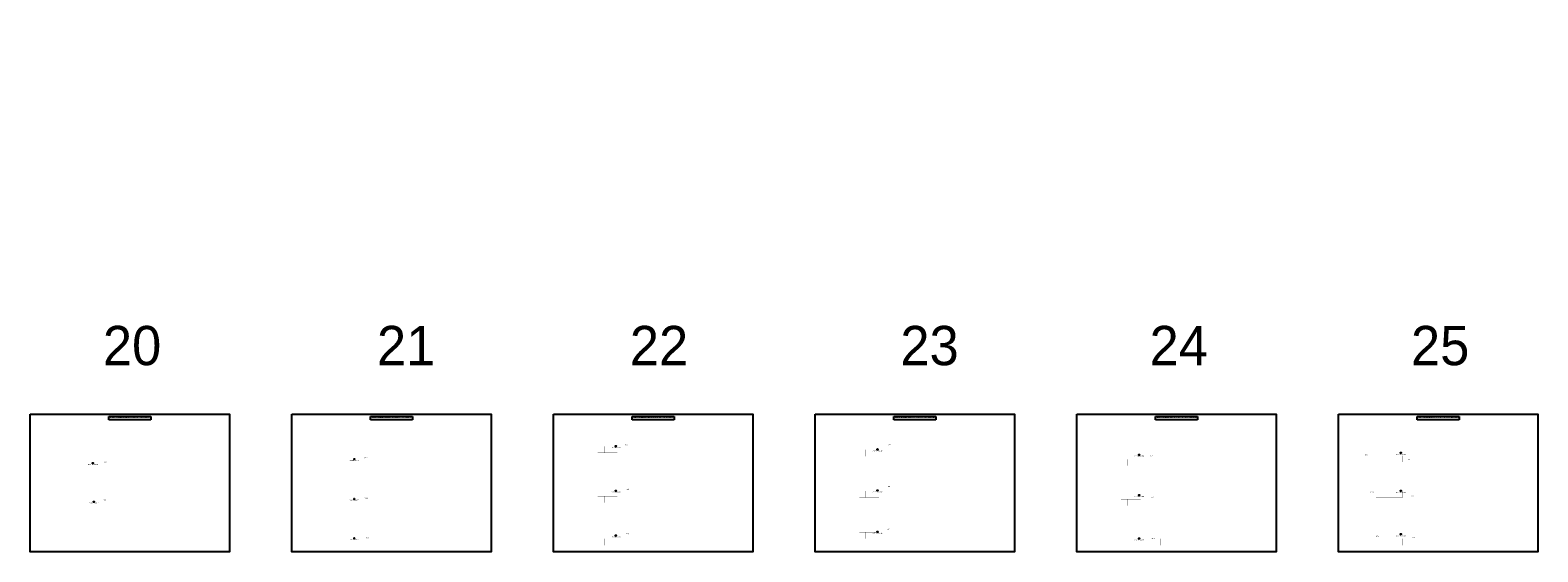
# Model space of a CAD drawing. Header units: feet. Extents: x 1 to 4152, y 0 to 398.
# Tile 5 of 6: x 1000 to 2152, y 0 to 398. Entities that reach past the tile are written whole.
import ezdxf

# ---------------------------------------------------------------- set-up
doc = ezdxf.new("R2010")
doc.units = ezdxf.units.FT
doc.header["$MEASUREMENT"] = 0
for name, color, linetype in [('0_PDF', 7, 'Continuous'), ('PDF_Solid Fills', 7, 'Continuous'), ('SH_Text', 7, 'Continuous'), ('UT_P_Water', 5, 'water'), ('UT_P_Water_Text', 7, 'Continuous')]:
    doc.layers.add(name, color=color, linetype=linetype)
doc.layers.add('0_View_Frame_Border', color=7, linetype='Continuous', plot=False)
doc.styles.add('Slanted-Normal', font='calibrii.ttf', dxfattribs={"height": 0.14})
doc.styles.add('Standard-Linetype-Pr', font='font31.shx')
doc.linetypes.add('water', pattern='A,1,-0.2,["W",Standard-Linetype-Pr,S=0.14,R=0,X=-0.1,Y=-0.05],-0.15', length=1.35)

msp = doc.modelspace()

# ---------------------------------------------------------------- hatches: boundary and pattern name
at = {"layer": 'PDF_Solid Fills', "transparency": 33554559}
h = msp.add_hatch(color=256, dxfattribs=at)
h.paths.add_polyline_path([(1009.2, 396.4), (1009.6, 398.3)], flags=0)
h.paths.add_polyline_path([(1009.2, 398.3), (1009.1, 397.4)], flags=0)
h.paths.add_polyline_path([(1008.1, 397.1), (1008.3, 398.3)], flags=0)
h.paths.add_polyline_path([(1007.9, 398.3), (1007.7, 397.1)], flags=0)
h.paths.add_polyline_path([(1008.9, 396.7), (1008.9, 396.4)], flags=0)
h = msp.add_hatch(color=256, dxfattribs=at)
h.paths.add_polyline_path([(1009.2, 396.4), (1009.6, 398.3)], flags=0)
h.paths.add_polyline_path([(1009.2, 398.3), (1009.1, 397.4)], flags=0)
h.paths.add_polyline_path([(1008.1, 397.1), (1008.3, 398.3)], flags=0)
h.paths.add_polyline_path([(1007.9, 398.3), (1007.7, 397.1)], flags=0)
h.paths.add_polyline_path([(1008.9, 396.7), (1008.9, 396.4)], flags=0)
h = msp.add_hatch(color=256, dxfattribs=at)
h.paths.add_polyline_path([(1014.5, 392.9), (1014.6, 393.3)], flags=0)
h.paths.add_polyline_path([(1014.3, 393.3), (1013.9, 391.4)], flags=0)
h.paths.add_polyline_path([(1014.2, 391.4), (1014.4, 392.2)], flags=0)
h = msp.add_hatch(color=256, dxfattribs=at)
h.paths.add_polyline_path([(1014.5, 392.9), (1014.6, 393.3)], flags=0)
h.paths.add_polyline_path([(1014.3, 393.3), (1013.9, 391.4)], flags=0)
h.paths.add_polyline_path([(1014.2, 391.4), (1014.4, 392.2)], flags=0)
h = msp.add_hatch(color=256, dxfattribs=at)
h.paths.add_polyline_path([(1019.1, 391.4), (1019.5, 393.3)], flags=0)
h.paths.add_polyline_path([(1019.2, 393.3), (1019.1, 393.1)], flags=0)
h.paths.add_polyline_path([(1018.9, 391.7), (1018.8, 391.4)], flags=0)
h.paths.add_polyline_path([(1019.1, 392.8), (1019, 392.4)], flags=0)
h = msp.add_hatch(color=256, dxfattribs=at)
h.paths.add_polyline_path([(1019.1, 391.4), (1019.5, 393.3)], flags=0)
h.paths.add_polyline_path([(1019.2, 393.3), (1019.1, 393.1)], flags=0)
h.paths.add_polyline_path([(1018.9, 391.7), (1018.8, 391.4)], flags=0)
h.paths.add_polyline_path([(1019.1, 392.8), (1019, 392.4)], flags=0)
h = msp.add_hatch(color=256, dxfattribs=at)
h.paths.add_polyline_path([(1049.2, 396.4), (1049.6, 398.3)], flags=0)
h.paths.add_polyline_path([(1049.2, 398.3), (1049.1, 397.4)], flags=0)
h.paths.add_polyline_path([(1048.1, 397.1), (1048.3, 398.3)], flags=0)
h.paths.add_polyline_path([(1047.9, 398.3), (1047.7, 397.1)], flags=0)
h.paths.add_polyline_path([(1048.9, 396.7), (1048.9, 396.4)], flags=0)
h = msp.add_hatch(color=256, dxfattribs=at)
h.paths.add_polyline_path([(1049.2, 396.4), (1049.6, 398.3)], flags=0)
h.paths.add_polyline_path([(1049.2, 398.3), (1049.1, 397.4)], flags=0)
h.paths.add_polyline_path([(1048.1, 397.1), (1048.3, 398.3)], flags=0)
h.paths.add_polyline_path([(1047.9, 398.3), (1047.7, 397.1)], flags=0)
h.paths.add_polyline_path([(1048.9, 396.7), (1048.9, 396.4)], flags=0)
h = msp.add_hatch(color=256, dxfattribs=at)
h.paths.add_polyline_path([(1076.8, 397.7), (1076.8, 397.7)], flags=0)
h.paths.add_polyline_path([(1076.3, 397.9), (1076.1, 397.9)], flags=0)
h.paths.add_polyline_path([(1076, 397.6), (1076.3, 397.6)], flags=0)
h = msp.add_hatch(color=256, dxfattribs=at)
h.paths.add_polyline_path([(1013.1, 386.4), (1013.7, 389.2)], flags=0)
h.paths.add_polyline_path([(1013.3, 389.2), (1013.1, 388.1)], flags=0)
h.paths.add_polyline_path([(1012.8, 386.7), (1012.8, 386.4)], flags=0)
h.paths.add_polyline_path([(1013, 387.8), (1012.9, 387.4)], flags=0)
h = msp.add_hatch(color=256, dxfattribs=at)
h.paths.add_polyline_path([(1013.1, 386.4), (1013.7, 389.2)], flags=0)
h.paths.add_polyline_path([(1013.3, 389.2), (1013.1, 388.1)], flags=0)
h.paths.add_polyline_path([(1012.8, 386.7), (1012.8, 386.4)], flags=0)
h.paths.add_polyline_path([(1013, 387.8), (1012.9, 387.4)], flags=0)
h = msp.add_hatch(color=256, dxfattribs=at)
h.paths.add_polyline_path([(1025.1, 386.4), (1025.3, 387.6)], flags=0)
h.paths.add_polyline_path([(1024.1, 387.9), (1024.1, 387.9)], flags=0)
h.paths.add_polyline_path([(1024.2, 388.4), (1024.4, 389.2)], flags=0)
h.paths.add_polyline_path([(1024, 389.2), (1023.4, 386.4)], flags=0)
h.paths.add_polyline_path([(1023.8, 386.4), (1024, 387.2)], flags=0)
h.paths.add_polyline_path([(1024.9, 387.5), (1024.7, 386.4)], flags=0)
h = msp.add_hatch(color=256, dxfattribs=at)
h.paths.add_polyline_path([(1025.1, 386.4), (1025.3, 387.6)], flags=0)
h.paths.add_polyline_path([(1024.1, 387.9), (1024.1, 387.9)], flags=0)
h.paths.add_polyline_path([(1024.2, 388.4), (1024.4, 389.2)], flags=0)
h.paths.add_polyline_path([(1024, 389.2), (1023.4, 386.4)], flags=0)
h.paths.add_polyline_path([(1023.8, 386.4), (1024, 387.2)], flags=0)
h.paths.add_polyline_path([(1024.9, 387.5), (1024.7, 386.4)], flags=0)
h = msp.add_hatch(color=256, dxfattribs=at)
h.paths.add_polyline_path([(1053.1, 386.4), (1053.7, 389.2)], flags=0)
h.paths.add_polyline_path([(1053.3, 389.2), (1053.1, 388.1)], flags=0)
h.paths.add_polyline_path([(1052.8, 386.7), (1052.8, 386.4)], flags=0)
h.paths.add_polyline_path([(1053, 387.8), (1052.9, 387.4)], flags=0)
h = msp.add_hatch(color=256, dxfattribs=at)
h.paths.add_polyline_path([(1053.1, 386.4), (1053.7, 389.2)], flags=0)
h.paths.add_polyline_path([(1053.3, 389.2), (1053.1, 388.1)], flags=0)
h.paths.add_polyline_path([(1052.8, 386.7), (1052.8, 386.4)], flags=0)
h.paths.add_polyline_path([(1053, 387.8), (1052.9, 387.4)], flags=0)
h = msp.add_hatch(color=256, dxfattribs=at)
h.paths.add_polyline_path([(1009.2, 283.5), (1009.6, 285.5)], flags=0)
h.paths.add_polyline_path([(1009.2, 285.5), (1009.1, 284.6)], flags=0)
h.paths.add_polyline_path([(1008.1, 284.3), (1008.3, 285.5)], flags=0)
h.paths.add_polyline_path([(1007.9, 285.5), (1007.7, 284.2)], flags=0)
h.paths.add_polyline_path([(1008.9, 283.9), (1008.9, 283.5)], flags=0)
h = msp.add_hatch(color=256, dxfattribs=at)
h.paths.add_polyline_path([(1009.2, 283.5), (1009.6, 285.5)], flags=0)
h.paths.add_polyline_path([(1009.2, 285.5), (1009.1, 284.6)], flags=0)
h.paths.add_polyline_path([(1008.1, 284.3), (1008.3, 285.5)], flags=0)
h.paths.add_polyline_path([(1007.9, 285.5), (1007.7, 284.2)], flags=0)
h.paths.add_polyline_path([(1008.9, 283.9), (1008.9, 283.5)], flags=0)
h = msp.add_hatch(color=256, dxfattribs=at)
h.paths.add_polyline_path([(1009.2, 283.5), (1009.6, 285.5)], flags=0)
h.paths.add_polyline_path([(1009.2, 285.5), (1009.1, 284.6)], flags=0)
h.paths.add_polyline_path([(1008.1, 284.3), (1008.3, 285.5)], flags=0)
h.paths.add_polyline_path([(1007.9, 285.5), (1007.7, 284.2)], flags=0)
h.paths.add_polyline_path([(1008.9, 283.9), (1008.9, 283.5)], flags=0)
h = msp.add_hatch(color=256, dxfattribs=at)
h.paths.add_polyline_path([(1009.2, 283.5), (1009.6, 285.5)], flags=0)
h.paths.add_polyline_path([(1009.2, 285.5), (1009.1, 284.6)], flags=0)
h.paths.add_polyline_path([(1008.1, 284.3), (1008.3, 285.5)], flags=0)
h.paths.add_polyline_path([(1007.9, 285.5), (1007.7, 284.2)], flags=0)
h.paths.add_polyline_path([(1008.9, 283.9), (1008.9, 283.5)], flags=0)
h = msp.add_hatch(color=256, dxfattribs=at)
h.paths.add_polyline_path([(1014.5, 280.1), (1014.6, 280.5)], flags=0)
h.paths.add_polyline_path([(1014.3, 280.5), (1013.9, 278.5)], flags=0)
h.paths.add_polyline_path([(1014.2, 278.5), (1014.4, 279.4)], flags=0)
h = msp.add_hatch(color=256, dxfattribs=at)
h.paths.add_polyline_path([(1014.5, 280.1), (1014.6, 280.5)], flags=0)
h.paths.add_polyline_path([(1014.3, 280.5), (1013.9, 278.5)], flags=0)
h.paths.add_polyline_path([(1014.2, 278.5), (1014.4, 279.4)], flags=0)
h = msp.add_hatch(color=256, dxfattribs=at)
h.paths.add_polyline_path([(1014.5, 280.1), (1014.6, 280.5)], flags=0)
h.paths.add_polyline_path([(1014.3, 280.5), (1013.9, 278.5)], flags=0)
h.paths.add_polyline_path([(1014.2, 278.5), (1014.4, 279.4)], flags=0)
h = msp.add_hatch(color=256, dxfattribs=at)
h.paths.add_polyline_path([(1014.5, 280.1), (1014.6, 280.5)], flags=0)
h.paths.add_polyline_path([(1014.3, 280.5), (1013.9, 278.5)], flags=0)
h.paths.add_polyline_path([(1014.2, 278.5), (1014.4, 279.4)], flags=0)
h = msp.add_hatch(color=256, dxfattribs=at)
h.paths.add_polyline_path([(1019.1, 278.5), (1019.5, 280.5)], flags=0)
h.paths.add_polyline_path([(1019.2, 280.5), (1019.1, 280.3)], flags=0)
h.paths.add_polyline_path([(1018.9, 278.9), (1018.8, 278.5)], flags=0)
h.paths.add_polyline_path([(1019.1, 280), (1019, 279.6)], flags=0)
h = msp.add_hatch(color=256, dxfattribs=at)
h.paths.add_polyline_path([(1019.1, 278.5), (1019.5, 280.5)], flags=0)
h.paths.add_polyline_path([(1019.2, 280.5), (1019.1, 280.3)], flags=0)
h.paths.add_polyline_path([(1018.9, 278.9), (1018.8, 278.5)], flags=0)
h.paths.add_polyline_path([(1019.1, 280), (1019, 279.6)], flags=0)
h = msp.add_hatch(color=256, dxfattribs=at)
h.paths.add_polyline_path([(1019.1, 278.5), (1019.5, 280.5)], flags=0)
h.paths.add_polyline_path([(1019.2, 280.5), (1019.1, 280.3)], flags=0)
h.paths.add_polyline_path([(1018.9, 278.9), (1018.8, 278.5)], flags=0)
h.paths.add_polyline_path([(1019.1, 280), (1019, 279.6)], flags=0)
h = msp.add_hatch(color=256, dxfattribs=at)
h.paths.add_polyline_path([(1019.1, 278.5), (1019.5, 280.5)], flags=0)
h.paths.add_polyline_path([(1019.2, 280.5), (1019.1, 280.3)], flags=0)
h.paths.add_polyline_path([(1018.9, 278.9), (1018.8, 278.5)], flags=0)
h.paths.add_polyline_path([(1019.1, 280), (1019, 279.6)], flags=0)
h = msp.add_hatch(color=256, dxfattribs=at)
h.paths.add_polyline_path([(1039.6, 284.9), (1039.6, 284.9)], flags=0)
h.paths.add_polyline_path([(1039.2, 285), (1038.9, 285)], flags=0)
h.paths.add_polyline_path([(1038.9, 284.7), (1039.2, 284.7)], flags=0)
h = msp.add_hatch(color=256, dxfattribs=at)
h.paths.add_polyline_path([(1049.2, 283.5), (1049.6, 285.5)], flags=0)
h.paths.add_polyline_path([(1049.2, 285.5), (1049.1, 284.6)], flags=0)
h.paths.add_polyline_path([(1048.1, 284.3), (1048.3, 285.5)], flags=0)
h.paths.add_polyline_path([(1047.9, 285.5), (1047.7, 284.2)], flags=0)
h.paths.add_polyline_path([(1048.9, 283.9), (1048.9, 283.5)], flags=0)
h = msp.add_hatch(color=256, dxfattribs=at)
h.paths.add_polyline_path([(1049.2, 283.5), (1049.6, 285.5)], flags=0)
h.paths.add_polyline_path([(1049.2, 285.5), (1049.1, 284.6)], flags=0)
h.paths.add_polyline_path([(1048.1, 284.3), (1048.3, 285.5)], flags=0)
h.paths.add_polyline_path([(1047.9, 285.5), (1047.7, 284.2)], flags=0)
h.paths.add_polyline_path([(1048.9, 283.9), (1048.9, 283.5)], flags=0)
h = msp.add_hatch(color=256, dxfattribs=at)
h.paths.add_polyline_path([(1049.2, 283.5), (1049.6, 285.5)], flags=0)
h.paths.add_polyline_path([(1049.2, 285.5), (1049.1, 284.6)], flags=0)
h.paths.add_polyline_path([(1048.1, 284.3), (1048.3, 285.5)], flags=0)
h.paths.add_polyline_path([(1047.9, 285.5), (1047.7, 284.2)], flags=0)
h.paths.add_polyline_path([(1048.9, 283.9), (1048.9, 283.5)], flags=0)
h = msp.add_hatch(color=256, dxfattribs=at)
h.paths.add_polyline_path([(1049.2, 283.5), (1049.6, 285.5)], flags=0)
h.paths.add_polyline_path([(1049.2, 285.5), (1049.1, 284.6)], flags=0)
h.paths.add_polyline_path([(1048.1, 284.3), (1048.3, 285.5)], flags=0)
h.paths.add_polyline_path([(1047.9, 285.5), (1047.7, 284.2)], flags=0)
h.paths.add_polyline_path([(1048.9, 283.9), (1048.9, 283.5)], flags=0)
h = msp.add_hatch(color=256, dxfattribs=at)
h.paths.add_polyline_path([(1013.1, 273.5), (1013.7, 276.4)], flags=0)
h.paths.add_polyline_path([(1013.3, 276.4), (1013.1, 275.3)], flags=0)
h.paths.add_polyline_path([(1012.8, 273.9), (1012.8, 273.5)], flags=0)
h.paths.add_polyline_path([(1013, 275), (1012.9, 274.6)], flags=0)
h = msp.add_hatch(color=256, dxfattribs=at)
h.paths.add_polyline_path([(1013.1, 273.5), (1013.7, 276.4)], flags=0)
h.paths.add_polyline_path([(1013.3, 276.4), (1013.1, 275.3)], flags=0)
h.paths.add_polyline_path([(1012.8, 273.9), (1012.8, 273.5)], flags=0)
h.paths.add_polyline_path([(1013, 275), (1012.9, 274.6)], flags=0)
h = msp.add_hatch(color=256, dxfattribs=at)
h.paths.add_polyline_path([(1013.1, 273.5), (1013.7, 276.4)], flags=0)
h.paths.add_polyline_path([(1013.3, 276.4), (1013.1, 275.3)], flags=0)
h.paths.add_polyline_path([(1012.8, 273.9), (1012.8, 273.5)], flags=0)
h.paths.add_polyline_path([(1013, 275), (1012.9, 274.6)], flags=0)
h = msp.add_hatch(color=256, dxfattribs=at)
h.paths.add_polyline_path([(1013.1, 273.5), (1013.7, 276.4)], flags=0)
h.paths.add_polyline_path([(1013.3, 276.4), (1013.1, 275.3)], flags=0)
h.paths.add_polyline_path([(1012.8, 273.9), (1012.8, 273.5)], flags=0)
h.paths.add_polyline_path([(1013, 275), (1012.9, 274.6)], flags=0)
h = msp.add_hatch(color=256, dxfattribs=at)
h.paths.add_polyline_path([(1025.1, 273.5), (1025.3, 274.7)], flags=0)
h.paths.add_polyline_path([(1024.1, 275.1), (1024.1, 275.1)], flags=0)
h.paths.add_polyline_path([(1024.2, 275.5), (1024.4, 276.4)], flags=0)
h.paths.add_polyline_path([(1024, 276.4), (1023.4, 273.5)], flags=0)
h.paths.add_polyline_path([(1023.8, 273.5), (1024, 274.4)], flags=0)
h.paths.add_polyline_path([(1024.9, 274.7), (1024.7, 273.5)], flags=0)
h = msp.add_hatch(color=256, dxfattribs=at)
h.paths.add_polyline_path([(1025.1, 273.5), (1025.3, 274.7)], flags=0)
h.paths.add_polyline_path([(1024.1, 275.1), (1024.1, 275.1)], flags=0)
h.paths.add_polyline_path([(1024.2, 275.5), (1024.4, 276.4)], flags=0)
h.paths.add_polyline_path([(1024, 276.4), (1023.4, 273.5)], flags=0)
h.paths.add_polyline_path([(1023.8, 273.5), (1024, 274.4)], flags=0)
h.paths.add_polyline_path([(1024.9, 274.7), (1024.7, 273.5)], flags=0)
h = msp.add_hatch(color=256, dxfattribs=at)
h.paths.add_polyline_path([(1025.1, 273.5), (1025.3, 274.7)], flags=0)
h.paths.add_polyline_path([(1024.1, 275.1), (1024.1, 275.1)], flags=0)
h.paths.add_polyline_path([(1024.2, 275.5), (1024.4, 276.4)], flags=0)
h.paths.add_polyline_path([(1024, 276.4), (1023.4, 273.5)], flags=0)
h.paths.add_polyline_path([(1023.8, 273.5), (1024, 274.4)], flags=0)
h.paths.add_polyline_path([(1024.9, 274.7), (1024.7, 273.5)], flags=0)
h = msp.add_hatch(color=256, dxfattribs=at)
h.paths.add_polyline_path([(1025.1, 273.5), (1025.3, 274.7)], flags=0)
h.paths.add_polyline_path([(1024.1, 275.1), (1024.1, 275.1)], flags=0)
h.paths.add_polyline_path([(1024.2, 275.5), (1024.4, 276.4)], flags=0)
h.paths.add_polyline_path([(1024, 276.4), (1023.4, 273.5)], flags=0)
h.paths.add_polyline_path([(1023.8, 273.5), (1024, 274.4)], flags=0)
h.paths.add_polyline_path([(1024.9, 274.7), (1024.7, 273.5)], flags=0)
h = msp.add_hatch(color=256, dxfattribs=at)
h.paths.add_polyline_path([(1053.1, 273.5), (1053.7, 276.4)], flags=0)
h.paths.add_polyline_path([(1053.3, 276.4), (1053.1, 275.3)], flags=0)
h.paths.add_polyline_path([(1052.8, 273.9), (1052.8, 273.5)], flags=0)
h.paths.add_polyline_path([(1053, 275), (1052.9, 274.6)], flags=0)
h = msp.add_hatch(color=256, dxfattribs=at)
h.paths.add_polyline_path([(1053.1, 273.5), (1053.7, 276.4)], flags=0)
h.paths.add_polyline_path([(1053.3, 276.4), (1053.1, 275.3)], flags=0)
h.paths.add_polyline_path([(1052.8, 273.9), (1052.8, 273.5)], flags=0)
h.paths.add_polyline_path([(1053, 275), (1052.9, 274.6)], flags=0)
h = msp.add_hatch(color=256, dxfattribs=at)
h.paths.add_polyline_path([(1053.1, 273.5), (1053.7, 276.4)], flags=0)
h.paths.add_polyline_path([(1053.3, 276.4), (1053.1, 275.3)], flags=0)
h.paths.add_polyline_path([(1052.8, 273.9), (1052.8, 273.5)], flags=0)
h.paths.add_polyline_path([(1053, 275), (1052.9, 274.6)], flags=0)
h = msp.add_hatch(color=256, dxfattribs=at)
h.paths.add_polyline_path([(1053.1, 273.5), (1053.7, 276.4)], flags=0)
h.paths.add_polyline_path([(1053.3, 276.4), (1053.1, 275.3)], flags=0)
h.paths.add_polyline_path([(1052.8, 273.9), (1052.8, 273.5)], flags=0)
h.paths.add_polyline_path([(1053, 275), (1052.9, 274.6)], flags=0)
h = msp.add_hatch(color=256, dxfattribs=at)
h.paths.add_polyline_path([(1009.2, 172), (1009.6, 174)], flags=0)
h.paths.add_polyline_path([(1009.2, 174), (1009.1, 173.1)], flags=0)
h.paths.add_polyline_path([(1008.1, 172.7), (1008.3, 174)], flags=0)
h.paths.add_polyline_path([(1007.9, 174), (1007.7, 172.7)], flags=0)
h.paths.add_polyline_path([(1008.9, 172.4), (1008.9, 172)], flags=0)
h = msp.add_hatch(color=256, dxfattribs=at)
h.paths.add_polyline_path([(1015.5, 173.6), (1015.6, 174)], flags=0)
h.paths.add_polyline_path([(1015.2, 174), (1014.9, 172)], flags=0)
h.paths.add_polyline_path([(1015.2, 172), (1015.4, 172.9)], flags=0)
h = msp.add_hatch(color=256, dxfattribs=at)
h.paths.add_polyline_path([(1020.1, 172), (1020.5, 174)], flags=0)
h.paths.add_polyline_path([(1020.2, 174), (1020.1, 173.8)], flags=0)
h.paths.add_polyline_path([(1019.9, 172.4), (1019.8, 172)], flags=0)
h.paths.add_polyline_path([(1020, 173.4), (1020, 173.1)], flags=0)
h = msp.add_hatch(color=256, dxfattribs=at)
h.paths.add_polyline_path([(1049.2, 172), (1049.6, 174)], flags=0)
h.paths.add_polyline_path([(1049.2, 174), (1049.1, 173.1)], flags=0)
h.paths.add_polyline_path([(1048.1, 172.7), (1048.3, 174)], flags=0)
h.paths.add_polyline_path([(1047.9, 174), (1047.7, 172.7)], flags=0)
h.paths.add_polyline_path([(1048.9, 172.4), (1048.9, 172)], flags=0)
h = msp.add_hatch(color=256, dxfattribs=at)
h.paths.add_polyline_path([(1013.1, 162), (1013.7, 164.9)], flags=0)
h.paths.add_polyline_path([(1013.3, 164.9), (1013.1, 163.8)], flags=0)
h.paths.add_polyline_path([(1012.8, 162.4), (1012.8, 162)], flags=0)
h.paths.add_polyline_path([(1013, 163.4), (1012.9, 163.1)], flags=0)
h = msp.add_hatch(color=256, dxfattribs=at)
h.paths.add_polyline_path([(1014.5, 168.6), (1014.6, 169)], flags=0)
h.paths.add_polyline_path([(1014.3, 169), (1013.9, 167)], flags=0)
h.paths.add_polyline_path([(1014.2, 167), (1014.4, 167.9)], flags=0)
h = msp.add_hatch(color=256, dxfattribs=at)
h.paths.add_polyline_path([(1019.1, 167), (1019.5, 169)], flags=0)
h.paths.add_polyline_path([(1019.2, 169), (1019.1, 168.8)], flags=0)
h.paths.add_polyline_path([(1018.9, 167.4), (1018.8, 167)], flags=0)
h.paths.add_polyline_path([(1019.1, 168.4), (1019, 168.1)], flags=0)
h = msp.add_hatch(color=256, dxfattribs=at)
h.paths.add_polyline_path([(1025.1, 162), (1025.3, 163.2)], flags=0)
h.paths.add_polyline_path([(1024.1, 163.6), (1024.1, 163.6)], flags=0)
h.paths.add_polyline_path([(1024.2, 164), (1024.4, 164.9)], flags=0)
h.paths.add_polyline_path([(1024, 164.9), (1023.4, 162)], flags=0)
h.paths.add_polyline_path([(1023.8, 162), (1024, 162.9)], flags=0)
h.paths.add_polyline_path([(1024.9, 163.2), (1024.7, 162)], flags=0)
h = msp.add_hatch(color=256, dxfattribs=at)
h.paths.add_polyline_path([(1057.9, 163.6), (1058, 164)], flags=0)
h.paths.add_polyline_path([(1057.7, 164), (1057.3, 162)], flags=0)
h.paths.add_polyline_path([(1057.6, 162), (1057.8, 162.9)], flags=0)
h = msp.add_hatch(color=256, dxfattribs=at)
h.paths.add_polyline_path([(1062.5, 162), (1062.9, 164)], flags=0)
h.paths.add_polyline_path([(1062.6, 164), (1062.6, 163.8)], flags=0)
h.paths.add_polyline_path([(1062.3, 162.4), (1062.2, 162)], flags=0)
h.paths.add_polyline_path([(1062.4, 163.4), (1062.4, 163.1)], flags=0)
h = msp.add_hatch(color=256, dxfattribs=at)
h.paths.add_polyline_path([(1016.2, 60.1), (1016.2, 60.5)], flags=0)
h.paths.add_polyline_path([(1015.9, 60.5), (1015.5, 58.5)], flags=0)
h.paths.add_polyline_path([(1015.9, 58.5), (1016.1, 59.4)], flags=0)
h = msp.add_hatch(color=256, dxfattribs=at)
h.paths.add_polyline_path([(1068.1, 59.2), (1068.1, 59.2)], flags=0)
h.paths.add_polyline_path([(1066.9, 59), (1068, 59)], flags=0)
h.paths.add_polyline_path([(1067.8, 59.3), (1066.9, 59.3)], flags=0)
h = msp.add_hatch(color=256, dxfattribs=at)
h.paths.add_polyline_path([(1075, 58.2), (1075, 59.3)], flags=0)
h.paths.add_polyline_path([(1073.8, 59.7), (1073.8, 60)], flags=0)
h.paths.add_polyline_path([(1073.6, 60), (1073.6, 58.2)], flags=0)
h.paths.add_polyline_path([(1073.9, 58.2), (1073.9, 59.4)], flags=0)
h.paths.add_polyline_path([(1074.7, 59.2), (1074.7, 58.2)], flags=0)
h = msp.add_hatch(color=256, dxfattribs=at)
h.paths.add_polyline_path([(1077, 60), (1076.5, 60)], flags=0)
h.paths.add_polyline_path([(1076.4, 58.5), (1076, 58.6)], flags=0)
h.paths.add_polyline_path([(1076.7, 59.8), (1077, 59.8)], flags=0)
h.paths.add_polyline_path([(1075.9, 58.3), (1076.4, 58.3)], flags=0)
h = msp.add_hatch(color=256, dxfattribs=at)
h.paths.add_polyline_path([(1084.4, 58.2), (1084.4, 60)], flags=0)
h.paths.add_polyline_path([(1084.1, 60), (1084.1, 58.8)], flags=0)
h.paths.add_polyline_path([(1083.2, 59), (1083.2, 60)], flags=0)
h.paths.add_polyline_path([(1082.9, 60), (1082.9, 58.9)], flags=0)
h.paths.add_polyline_path([(1084.1, 58.5), (1084.1, 58.2)], flags=0)
h = msp.add_hatch(color=256, dxfattribs=at)
h.paths.add_polyline_path([(1109.9, 55.5), (1109.9, 55.5)], flags=0)
h.paths.add_polyline_path([(1109.4, 55.6), (1109.2, 55.6)], flags=0)
h.paths.add_polyline_path([(1109.2, 55.3), (1109.4, 55.3)], flags=0)

# ---------------------------------------------------------------- linework, layer by layer
at = {"layer": '0_PDF', "color": 254, "true_color": 0xe6e6e6, "const_width": 0.06}
for points in [[(1433.8, 80.6), (1438.8, 80.6), (1438.8, 75.6), (1433.8, 75.6)], [(1438.8, 80.6), (1443.8, 80.6), (1443.8, 75.6), (1438.8, 75.6)], [(1443.8, 80.6), (1448.8, 80.6), (1448.8, 75.6), (1443.8, 75.6)], [(1633.8, 78), (1638.8, 78), (1638.8, 73), (1633.8, 73)], [(1638.8, 78), (1643.8, 78), (1643.8, 73), (1638.8, 73)], [(1643.8, 78), (1648.8, 78), (1648.8, 73), (1643.8, 73)], [(1833.8, 70.7), (1838.8, 70.7), (1838.8, 65.7), (1833.8, 65.7)], [(1838.8, 70.7), (1843.8, 70.7), (1843.8, 65.7), (1838.8, 65.7)], [(1843.8, 70.7), (1848.8, 70.7), (1848.8, 65.7), (1843.8, 65.7)], [(2033.8, 73.5), (2038.8, 73.5), (2038.8, 68.5), (2033.8, 68.5)], [(2038.8, 73.5), (2043.8, 73.5), (2043.8, 68.5), (2038.8, 68.5)], [(2043.8, 73.5), (2048.8, 73.5), (2048.8, 68.5), (2043.8, 68.5)], [(1033.8, 68.9), (1038.8, 68.9), (1038.8, 63.9), (1033.8, 63.9)], [(1038.8, 68.9), (1043.8, 68.9), (1043.8, 63.9), (1038.8, 63.9)], [(1233.8, 68.9), (1238.8, 68.9), (1238.8, 63.9), (1233.8, 63.9)], [(1238.8, 68.9), (1243.8, 68.9), (1243.8, 63.9), (1238.8, 63.9)], [(1243.8, 68.9), (1248.8, 68.9), (1248.8, 63.9), (1243.8, 63.9)], [(1633.8, 46.5), (1638.8, 46.5), (1638.8, 41.5), (1633.8, 41.5)], [(1638.8, 46.5), (1643.8, 46.5), (1643.8, 41.5), (1638.8, 41.5)], [(1643.8, 46.5), (1648.8, 46.5), (1648.8, 41.5), (1643.8, 41.5)], [(2028.8, 46.2), (2033.8, 46.2), (2033.8, 41.2), (2028.8, 41.2)], [(2033.8, 46.2), (2038.8, 46.2), (2038.8, 41.2), (2033.8, 41.2)], [(2038.8, 46.2), (2043.8, 46.2), (2043.8, 41.2), (2038.8, 41.2)], [(2043.8, 46.2), (2048.8, 46.2), (2048.8, 41.2), (2043.8, 41.2)], [(1033.8, 41), (1038.8, 41), (1038.8, 36), (1033.8, 36)], [(1038.8, 41), (1043.8, 41), (1043.8, 36), (1038.8, 36)], [(1043.8, 41), (1048.8, 41), (1048.8, 36), (1043.8, 36)], [(1233.8, 39), (1238.8, 39), (1238.8, 34), (1233.8, 34)], [(1238.8, 39), (1243.8, 39), (1243.8, 34), (1238.8, 34)], [(1433.8, 42.5), (1438.8, 42.5), (1438.8, 37.5), (1433.8, 37.5)], [(1438.8, 42.5), (1443.8, 42.5), (1443.8, 37.5), (1438.8, 37.5)], [(1443.8, 42.5), (1448.8, 42.5), (1448.8, 37.5), (1443.8, 37.5)], [(1833.8, 40.2), (1838.8, 40.2), (1838.8, 35.2), (1833.8, 35.2)], [(1838.8, 40.2), (1843.8, 40.2), (1843.8, 35.2), (1838.8, 35.2)], [(1843.8, 40.2), (1848.8, 40.2), (1848.8, 35.2), (1843.8, 35.2)], [(2028.8, 41.2), (2033.8, 41.2), (2033.8, 36.2), (2028.8, 36.2)], [(2033.8, 41.2), (2038.8, 41.2), (2038.8, 36.2), (2033.8, 36.2)], [(2038.8, 41.2), (2043.8, 41.2), (2043.8, 36.2), (2038.8, 36.2)], [(1633.8, 15), (1638.8, 15), (1638.8, 10), (1633.8, 10)], [(1638.8, 15), (1643.8, 15), (1643.8, 10), (1638.8, 10)], [(1643.8, 15), (1648.8, 15), (1648.8, 10), (1643.8, 10)], [(1233.8, 10), (1238.8, 10), (1238.8, 5), (1233.8, 5)], [(1238.8, 10), (1243.8, 10), (1243.8, 5), (1238.8, 5)], [(1243.8, 10), (1248.8, 10), (1248.8, 5), (1243.8, 5)], [(1433.8, 10), (1438.8, 10), (1438.8, 5), (1433.8, 5)], [(1438.8, 10), (1443.8, 10), (1443.8, 5), (1438.8, 5)], [(1443.8, 10), (1448.8, 10), (1448.8, 5), (1443.8, 5)], [(1853.8, 10), (1858.8, 10), (1858.8, 5), (1853.8, 5)], [(1858.8, 10), (1863.8, 10), (1863.8, 5), (1858.8, 5)], [(1863.8, 10), (1868.8, 10), (1868.8, 5), (1863.8, 5)], [(2033.8, 10), (2038.8, 10), (2038.8, 5), (2033.8, 5)], [(2038.8, 10), (2043.8, 10), (2043.8, 5), (2038.8, 5)], [(2043.8, 10), (2048.8, 10), (2048.8, 5), (2043.8, 5)]]:
    msp.add_lwpolyline(points, close=True, dxfattribs=at)
at = {"layer": '0_View_Frame_Border', "color": 1}
for points in [[(1000, 105), (1152.5, 105), (1152.5, 0), (1000, 0)], [(1200, 105), (1352.5, 105), (1352.5, 0), (1200, 0)], [(1400, 105), (1552.5, 105), (1552.5, 0), (1400, 0)], [(1600, 105), (1752.5, 105), (1752.5, 0), (1600, 0)], [(1800, 105), (1952.5, 105), (1952.5, 0), (1800, 0)], [(2000, 105), (2152.5, 105), (2152.5, 0), (2000, 0)]]:
    msp.add_lwpolyline(points, close=True, dxfattribs=at)
at = {"layer": 'UT_P_Water'}
for centre in [(1447.8, 80.7), (1247.8, 70.7), (1647.8, 78.2), (1847.8, 74), (2047.8, 75.5), (1047.9, 67.6), (1447.8, 46.6), (1647.8, 46.8), (2047.8, 46.5), (1048.6, 38.2), (1247.8, 40.3), (1847.8, 43.2), (1447.8, 12.5), (1647.8, 15.3), (2047.8, 13.4), (1247.8, 10.3), (1847.8, 10.2)]:
    msp.add_circle(centre, 0.333, dxfattribs=at)

# ---------------------------------------------------------------- texts
at = {"style": 'Standard-Linetype-Pr'}
for s, p in [('20', (1055.6, 142.5)), ('21', (1265.1, 142.5)), ('22', (1458.4, 142.5)), ('23', (1665.2, 142.5)), ('24', (1855.7, 142.5)), ('25', (2055.5, 142.5))]:
    msp.add_text(s, height=30, dxfattribs=at).set_placement(p)
at = {"layer": 'UT_P_Water_Text', "char_height": 0.7, "width": 7.512, "attachment_point": 2, "style": 'Slanted-Normal'}
for insert in [(1247.8, 70.1), (1447.8, 80), (1647.8, 77.5), (1847.8, 73.3), (2047.8, 74.7), (1047.9, 67), (1647.8, 46.1), (1048.6, 37.6), (1247.8, 39.7), (1447.8, 45.8), (1847.8, 42.5), (2047.8, 45.7), (1447.8, 11.8), (1647.8, 14.6), (2047.8, 12.6), (1247.8, 9.6), (1847.8, 9.5)]:
    msp.add_mtext('PROP. 8" WATER', dxfattribs=dict(at, insert=insert))

# ---------------------------------------------------------------- next in the draw order: texts
at = {"layer": 'SH_Text', "char_height": 0.7, "width": 31.403, "attachment_point": 5, "style": 'Slanted-Normal', "bg_fill": 19, "box_fill_scale": 1.5, "bg_fill_color": 256, "bg_fill_transparency": 0}
for insert in [(1076.2, 102), (1276.2, 102), (1476.2, 102), (1676.2, 102), (1876.2, 102), (2076.2, 102)]:
    msp.add_mtext('ROADWAY CROSS SECTIONS SHOWN FOR INFORMATIONAL USE ONLY; \\PSEE PART 1 PLANS ADDITIONAL INFORMATION.', dxfattribs=dict(at, insert=insert))
at = {"layer": 'UT_P_Water_Text', "char_height": 0.7, "width": 2.796, "attachment_point": 5, "style": 'Slanted-Normal', "bg_fill": 3, "box_fill_scale": 1, "bg_fill_color": 256, "bg_fill_transparency": 0}
for insert in [(1455.9, 81.7), (1657.2, 81.6), (1256.6, 71.9), (1856.6, 73.3), (2021.6, 73.9), (2054, 70.4), (1057.7, 68.4), (1456.6, 47.6), (1656.5, 49.7), (2025.9, 45.6), (1056.8, 39.6), (1256.8, 40.9), (1857.4, 41.5), (2056.6, 42.5), (1456.7, 13.8), (1656, 17.3), (2030, 11.8), (1257.3, 10.6), (1858.4, 10), (2056.9, 10.7)]:
    msp.add_mtext('(TBA)', dxfattribs=dict(at, insert=insert))

doc.saveas('drawing.dxf')
